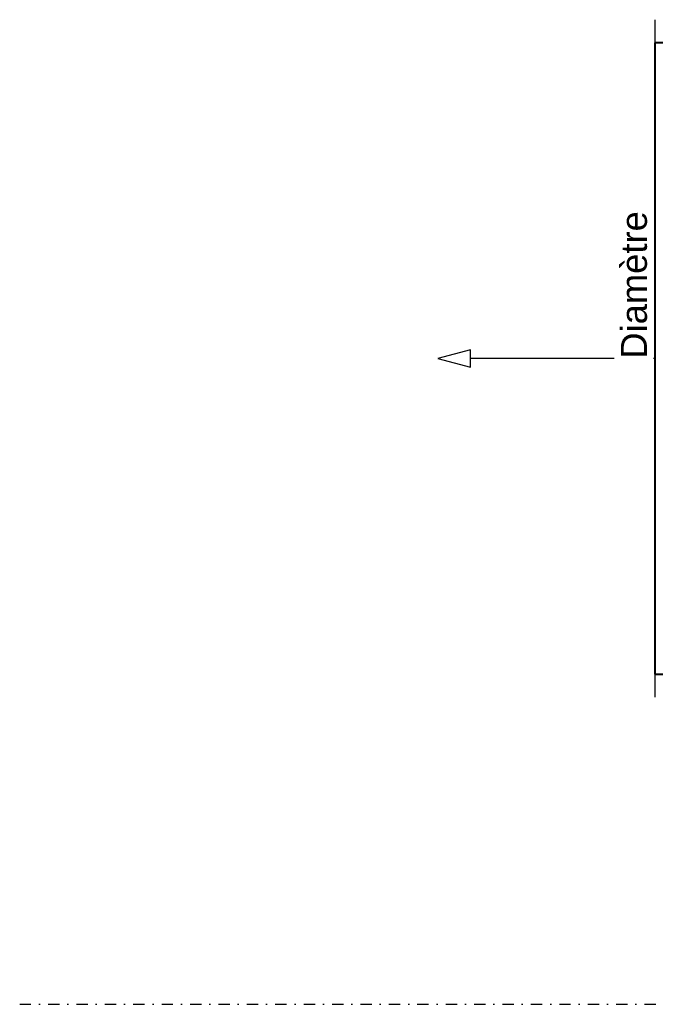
# Model space of a CAD drawing. Header units: millimetres. Extents: x -1087 to 1688, y -120 to 1171.
# Tile 1 of 90: x -1087 to -730, y 0 to 553. Entities that reach past the tile are written whole.
import ezdxf

# ---------------------------------------------------------------- set-up
doc = ezdxf.new("R2010")
doc.units = ezdxf.units.MM
doc.linetypes.add('Tiret point', pattern=[15.875, 6.35, -4.7625, 0, -4.7625])
doc.layers.add('A-FLOR-LEVL', color=51, linetype='Continuous', lineweight=30)
doc.layers.add('A-GENM', color=13, linetype='Continuous', lineweight=40)
doc.styles.add('Arial_1', font='arial.ttf', dxfattribs={"height": 14.6304})

# ---------------------------------------------------------------- blocks, each defined once
blk = doc.blocks.new('Souche connecteur circulaire R23 - Souche connecteur circulaire R23-769066-Arrière')
at = {"layer": 'A-GENM'}
for p, q in [((-690, 540.5), (-730, 540.5)), ((-730, 540.5), (-730, 363)), ((-690, 363), (-690, 540.5)), ((-730, 363), (-730, 185.5)), ((-690, 185.5), (-690, 363)), ((-730, 185.5), (-690, 185.5))]:
    blk.add_line(p, q, dxfattribs=at)

msp = doc.modelspace()

# ---------------------------------------------------------------- linework, layer by layer
at = {"color": 1, "lineweight": 30}
for p, q in [((-730, 553.44), (-730, 527.56)), ((-730, 185.5), (-730, 540.5)), ((-730, 198.44), (-730, 172.56))]:
    msp.add_line(p, q, dxfattribs=at)
at = {"color": 94, "lineweight": 30}
msp.add_line((-730, 540.5), (-730, 185.5), dxfattribs=at)
at = {"color": 5, "lineweight": 30}
msp.add_line((-730, 363), (-833.63, 363), dxfattribs=at)
at = {"color": 5, "lineweight": 30, "flags": 128}
msp.add_lwpolyline([(-851.92, 363), (-833.63, 358.1), (-833.63, 367.9)], close=True, dxfattribs=at)
at = {"layer": 'A-FLOR-LEVL', "linetype": 'Tiret point'}
msp.add_line((-1087.15, 0), (1447.78, 0), dxfattribs=at)

# ---------------------------------------------------------------- block references
at = {"layer": 'A-GENM'}
msp.add_blockref('Souche connecteur circulaire R23 - Souche connecteur circulaire R23-769066-Arrière', (0, 0), dxfattribs=at)

# ---------------------------------------------------------------- next in the draw order: texts
at = {"color": 5, "lineweight": 30, "insert": (-748.99, 404.34), "char_height": 14.63, "width": 99.2058, "attachment_point": 2, "rotation": 90, "line_spacing_factor": 0.941778, "style": 'Arial_1', "bg_fill": 3, "box_fill_scale": 1.25, "bg_fill_color": 9, "bg_fill_true_color": 13158600, "bg_fill_transparency": 0}
msp.add_mtext('Diamètre', dxfattribs=at)

doc.saveas('drawing.dxf')
